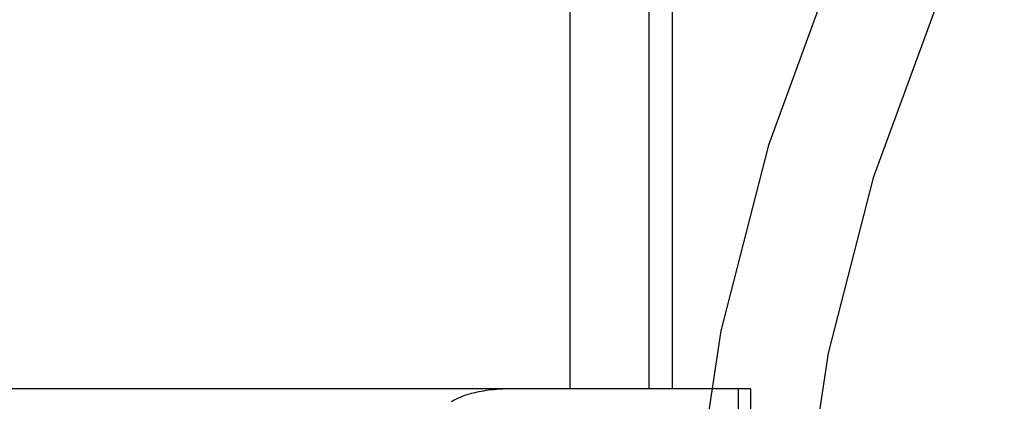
# Model space of a CAD drawing. Header units: inches. Extents: x 0 to 214, y 0 to 139.
# Tile 29 of 147: x 65.6397 to 65.7744, y 67.7629 to 67.815. Entities that reach past the tile are written whole.
import ezdxf

# ---------------------------------------------------------------- set-up
doc = ezdxf.new("R2010")
doc.units = ezdxf.units.IN
doc.header["$LTSCALE"] = 11.786071
doc.header["$MEASUREMENT"] = 0
doc.linetypes.add('HIDDEN', pattern=[0.2, 0.1, -0.1])
doc.layers.add('DEFAULT_2', color=8, linetype='HIDDEN')

msp = doc.modelspace()

# ---------------------------------------------------------------- linework, layer by layer
at = {"layer": 'DEFAULT_2', "color": 8, "linetype": 'HIDDEN'}
for p, q in [((65.71496, 67.92083), (65.71496, 67.76458)), ((65.72577, 67.92083), (65.72577, 67.76458)), ((65.72897, 67.92083), (65.72897, 67.76458)), ((65.73972, 67.76458), (65.26229, 67.76458)), ((65.73801, 67.38958), (65.73801, 67.76458)), ((65.73972, 67.38958), (65.73972, 67.76458))]:
    msp.add_line(p, q, dxfattribs=at)
msp.add_lwpolyline([(65.70719, 67.76458), (65.70669, 67.76457), (65.70622, 67.76456), (65.70576, 67.76454), (65.70533, 67.76452), (65.70492, 67.76449), (65.70453, 67.76445), (65.70415, 67.76441), (65.7038, 67.76437), (65.70346, 67.76432), (65.70313, 67.76427), (65.70282, 67.76422), (65.70253, 67.76416), (65.70225, 67.7641), (65.70197, 67.76404), (65.70171, 67.76398), (65.70146, 67.76392), (65.70122, 67.76385), (65.70099, 67.76378), (65.70076, 67.76371), (65.70055, 67.76364), (65.70033, 67.76356), (65.70013, 67.76348), (65.69993, 67.7634), (65.69974, 67.76332), (65.69956, 67.76324), (65.69938, 67.76315), (65.69921, 67.76306), (65.69905, 67.76297), (65.69889, 67.76288), (65.69875, 67.76278)], dxfattribs=at)
for radius in [0.265, 0.25]:
    msp.add_arc((65.99523, 67.71908), radius, 90, 270, dxfattribs=at)

doc.saveas('drawing.dxf')
